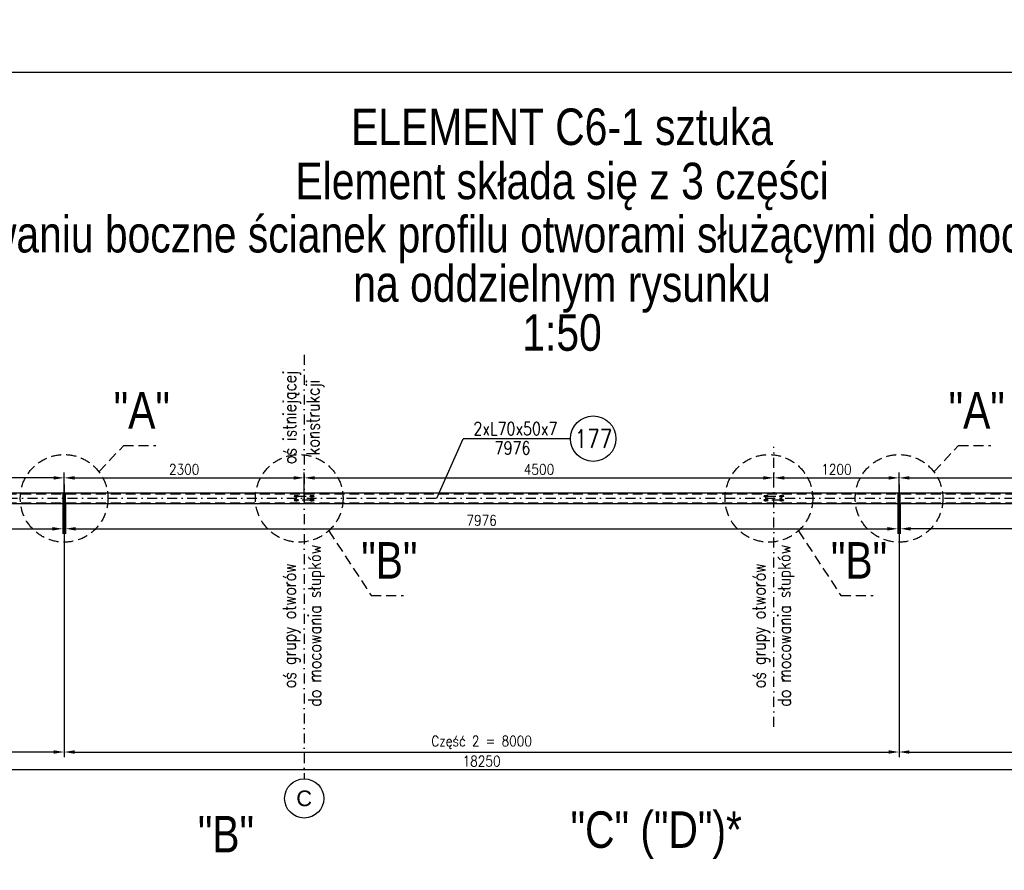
# Model space of a CAD drawing. Header units: millimetres. Extents: x -34919 to 306996, y -293018 to -145733.
# Tile 157 of 256: x 74960 to 76847, y -194748 to -193117. Entities that reach past the tile are written whole.
import ezdxf
from ezdxf.enums import TextEntityAlignment as Align

# ---------------------------------------------------------------- set-up
doc = ezdxf.new("R2010")
doc.units = ezdxf.units.MM
doc.header["$LTSCALE"] = 3
doc.linetypes.add('DASHDOT', pattern=[25.4, 12.7, -6.35, 0, -6.35])
doc.linetypes.add('HIDDEN', pattern=[9.525, 6.35, -3.175])
for name, color, linetype in [('0_18', 4, 'Continuous'), ('K-wypełnienia', 8, 'Continuous'), ('poziome 1', 7, 'Continuous'), ('Prz', 5, 'Continuous'), ('slupki', 7, 'Continuous'), ('stezenia', 4, 'Continuous')]:
    doc.layers.add(name, color=color, linetype=linetype)
doc.layers.add('OPISY', color=2, linetype='Continuous', lineweight=13)
doc.layers.add('SIATKA', color=5, linetype='Continuous', lineweight=18)
doc.styles.add('ARIAL', font='arial.ttf', dxfattribs={"width": 0.7, "height": 300})
doc.styles.add('NOVE3', font='romans.shx', dxfattribs={"width": 0.7})
doc.styles.add('R20', font='romans.shx', dxfattribs={"width": 0.85})
doc.styles.add('R50', font='romans.shx', dxfattribs={"width": 0.85, "height": 50})
doc.styles.add('ROMANS', font='romans.shx')
doc.styles.get("Standard").update_dxf_attribs({"font": 'arial.ttf', "height": 25})
doc.dimstyles.new('Skala 1_10_50', dxfattribs={"dimscale": 10, "dimtxt": 2, "dimasz": 2, "dimexe": 1, "dimexo": 0, "dimtad": 1, "dimdec": 0, "dimlfac": 5, "dimdsep": 46, "dimtxsty": 'R20', "dimcen": 0, "dimclrd": 4, "dimclre": 4, "dimclrt": 3, "dimadec": 0, "dimazin": 0, "dimtfac": 1, "dimtdec": 0, "dimtix": 1, "dimtmove": 0, "dimatfit": 2, "dimfxl": 1, "dimtolj": 1, "dimtzin": 0, "dimarcsym": 0})

# ---------------------------------------------------------------- blocks, each defined once
blk = doc.blocks.new('A$C1702099F')
at = {"color": 6}
for p, q in [((13, 6.5), (-13, 6.5)), ((13, -6.5), (-13, -6.5))]:
    blk.add_line(p, q, dxfattribs=at)
for centre, start, end in [((-13, 0), 90, 270), ((13, 0), 270, 90)]:
    blk.add_arc(centre, 6.5, start, end, dxfattribs=at)
blk = doc.blocks.new('*D1513')
at = {"layer": 'Defpoints', "color": 0, "transparency": 16777216}
for p in [(75045.3, -194008.4), (74020.3, -194024.4), (74020.3, -194521.1)]:
    blk.add_point(p, dxfattribs=at)
at = {"layer": 'stezenia', "color": 4, "lineweight": -2, "transparency": 16777216}
for p, q in [((75045.3, -194008.4), (75045.3, -194531.1)), ((74020.3, -194024.4), (74020.3, -194531.1)), ((75025.3, -194521.1), (74040.3, -194521.1))]:
    blk.add_line(p, q, dxfattribs=at)
at = {"layer": 'stezenia', "color": 4, "transparency": 16777216}
for points in [[(74040.3, -194517.8), (74040.3, -194524.4), (74020.3, -194521.1)], [(75025.3, -194517.8), (75025.3, -194524.4), (75045.3, -194521.1)]]:
    blk.add_solid(points, dxfattribs=at)
at = {"layer": 'stezenia', "color": 3, "transparency": 16777216, "insert": (74532.8, -194502.5), "char_height": 20, "attachment_point": 5, "style": 'R20'}
blk.add_mtext('\\A1;Część 1 = 5125', dxfattribs=at)
blk = doc.blocks.new('*D1514')
at = {"layer": 'Defpoints', "color": 0, "transparency": 16777216}
for p in [(75045.3, -194008.4), (76645.3, -194008.4, 0), (76645.3, -194521.1)]:
    blk.add_point(p, dxfattribs=at)
at = {"layer": 'stezenia', "color": 4, "lineweight": -2, "transparency": 16777216}
for p, q in [((75045.3, -194008.4), (75045.3, -194531.1)), ((76645.3, -194008.4), (76645.3, -194531.1)), ((75065.3, -194521.1), (76625.3, -194521.1))]:
    blk.add_line(p, q, dxfattribs=at)
at = {"layer": 'stezenia', "color": 4, "transparency": 16777216}
for points in [[(75065.3, -194517.8), (75065.3, -194524.4), (75045.3, -194521.1)], [(76625.3, -194517.8), (76625.3, -194524.4), (76645.3, -194521.1)]]:
    blk.add_solid(points, dxfattribs=at)
at = {"layer": 'stezenia', "color": 3, "transparency": 16777216, "insert": (75845.3, -194502.5), "char_height": 20, "attachment_point": 5, "style": 'R20'}
blk.add_mtext('\\A1;Część 2 = 8000', dxfattribs=at)
blk = doc.blocks.new('*D1619')
at = {"layer": 'Defpoints', "color": 0, "transparency": 16777216}
for p in [(76645.3, -194008.4, 0), (77670.3, -194024.4, 0), (77670.3, -194521.1)]:
    blk.add_point(p, dxfattribs=at)
at = {"layer": 'stezenia', "color": 4, "lineweight": -2, "transparency": 16777216}
for p, q in [((76645.3, -194008.4), (76645.3, -194531.1)), ((77670.3, -194024.4), (77670.3, -194531.1)), ((76665.3, -194521.1), (77650.3, -194521.1))]:
    blk.add_line(p, q, dxfattribs=at)
at = {"layer": 'stezenia', "color": 4, "transparency": 16777216}
for points in [[(76665.3, -194517.8), (76665.3, -194524.4), (76645.3, -194521.1)], [(77650.3, -194517.8), (77650.3, -194524.4), (77670.3, -194521.1)]]:
    blk.add_solid(points, dxfattribs=at)
at = {"layer": 'stezenia', "color": 3, "transparency": 16777216, "insert": (77157.8, -194502.5), "char_height": 20, "attachment_point": 5, "style": 'R20'}
blk.add_mtext('\\A1;Część 3 = 5125', dxfattribs=at)
blk = doc.blocks.new('*D1620')
at = {"layer": 'Defpoints', "color": 0, "transparency": 16777216}
for p in [(74605.3, -193995.5), (75045.3, -194008.4), (74605.3, -194015.5, 0)]:
    blk.add_point(p, dxfattribs=at)
at = {"layer": 'stezenia', "color": 4, "lineweight": -2, "transparency": 16777216}
for p, q in [((74605.3, -194015.5), (74605.3, -193985.5)), ((75045.3, -194008.4), (75045.3, -193985.5)), ((75025.3, -193995.5), (74625.3, -193995.5))]:
    blk.add_line(p, q, dxfattribs=at)
at = {"layer": 'stezenia', "color": 4, "transparency": 16777216}
for points in [[(74625.3, -193992.2), (74625.3, -193998.8), (74605.3, -193995.5)], [(75025.3, -193992.2), (75025.3, -193998.8), (75045.3, -193995.5)]]:
    blk.add_solid(points, dxfattribs=at)
at = {"layer": 'stezenia', "color": 3, "transparency": 16777216, "insert": (74825.3, -193979.3), "char_height": 20, "attachment_point": 5, "style": 'R20'}
blk.add_mtext('\\A1;2200', dxfattribs=at)
blk = doc.blocks.new('*D1621')
at = {"layer": 'Defpoints', "color": 0, "transparency": 16777216}
for p in [(75045.3, -194008.4), (75505.3, -193995.5), (75505.3, -194042.2)]:
    blk.add_point(p, dxfattribs=at)
at = {"layer": 'stezenia', "color": 4, "lineweight": -2, "transparency": 16777216}
for p, q in [((75045.3, -194008.4), (75045.3, -193985.5)), ((75505.3, -194042.2), (75505.3, -193985.5)), ((75065.3, -193995.5), (75485.3, -193995.5))]:
    blk.add_line(p, q, dxfattribs=at)
at = {"layer": 'stezenia', "color": 4, "transparency": 16777216}
for points in [[(75065.3, -193992.2), (75065.3, -193998.8), (75045.3, -193995.5)], [(75485.3, -193992.2), (75485.3, -193998.8), (75505.3, -193995.5)]]:
    blk.add_solid(points, dxfattribs=at)
at = {"layer": 'stezenia', "color": 3, "transparency": 16777216, "insert": (75275.3, -193979.3), "char_height": 20, "attachment_point": 5, "style": 'R20'}
blk.add_mtext('\\A1;2300', dxfattribs=at)
blk = doc.blocks.new('*D1622')
at = {"layer": 'Defpoints', "color": 0, "transparency": 16777216}
for p in [(76405.3, -193995.5), (76405.3, -193999.9, 0), (75505.3, -194042.2)]:
    blk.add_point(p, dxfattribs=at)
at = {"layer": 'stezenia', "color": 4, "lineweight": -2, "transparency": 16777216}
for p, q in [((75505.3, -194042.2), (75505.3, -193985.5)), ((76405.3, -193999.9), (76405.3, -193985.5)), ((75525.3, -193995.5), (76385.3, -193995.5))]:
    blk.add_line(p, q, dxfattribs=at)
at = {"layer": 'stezenia', "color": 4, "transparency": 16777216}
for points in [[(75525.3, -193992.2), (75525.3, -193998.8), (75505.3, -193995.5)], [(76385.3, -193992.2), (76385.3, -193998.8), (76405.3, -193995.5)]]:
    blk.add_solid(points, dxfattribs=at)
at = {"layer": 'stezenia', "color": 3, "transparency": 16777216, "insert": (75955.3, -193979.3), "char_height": 20, "attachment_point": 5, "style": 'R20'}
blk.add_mtext('\\A1;4500', dxfattribs=at)
blk = doc.blocks.new('*D1623')
at = {"layer": 'Defpoints', "color": 0, "transparency": 16777216}
for p in [(76405.3, -193999.9, 0), (76645.3, -193995.5), (76645.3, -194008.4)]:
    blk.add_point(p, dxfattribs=at)
at = {"layer": 'stezenia', "color": 4, "lineweight": -2, "transparency": 16777216}
for p, q in [((76405.3, -193999.9), (76405.3, -193985.5)), ((76645.3, -194008.4), (76645.3, -193985.5)), ((76425.3, -193995.5), (76625.3, -193995.5))]:
    blk.add_line(p, q, dxfattribs=at)
at = {"layer": 'stezenia', "color": 4, "transparency": 16777216}
for points in [[(76425.3, -193992.2), (76425.3, -193998.8), (76405.3, -193995.5)], [(76625.3, -193992.2), (76625.3, -193998.8), (76645.3, -193995.5)]]:
    blk.add_solid(points, dxfattribs=at)
at = {"layer": 'stezenia', "color": 3, "transparency": 16777216, "insert": (76525.3, -193979.3), "char_height": 20, "attachment_point": 5, "style": 'R20'}
blk.add_mtext('\\A1;1200', dxfattribs=at)
blk = doc.blocks.new('*D1624')
at = {"layer": 'Defpoints', "color": 0, "transparency": 16777216}
for p in [(76645.3, -194008.4), (77305.3, -193995.5), (77305.3, -194042.5)]:
    blk.add_point(p, dxfattribs=at)
at = {"layer": 'stezenia', "color": 4, "lineweight": -2, "transparency": 16777216}
for p, q in [((76645.3, -194008.4), (76645.3, -193985.5)), ((77305.3, -194042.5), (77305.3, -193985.5)), ((76665.3, -193995.5), (77285.3, -193995.5))]:
    blk.add_line(p, q, dxfattribs=at)
at = {"layer": 'stezenia', "color": 4, "transparency": 16777216}
for points in [[(76665.3, -193992.2), (76665.3, -193998.8), (76645.3, -193995.5)], [(77285.3, -193992.2), (77285.3, -193998.8), (77305.3, -193995.5)]]:
    blk.add_solid(points, dxfattribs=at)
at = {"layer": 'stezenia', "color": 3, "transparency": 16777216, "insert": (76975.3, -193979.3), "char_height": 20, "attachment_point": 5, "style": 'R20'}
blk.add_mtext('\\A1;3300', dxfattribs=at)
blk = doc.blocks.new('*D1625')
at = {"layer": 'Defpoints', "color": 0, "transparency": 16777216}
for p in [(74020.3, -194044.4, 0), (75042.9, -194044.4, 0), (75042.9, -194093.1)]:
    blk.add_point(p, dxfattribs=at)
at = {"layer": 'stezenia', "color": 4, "lineweight": -2, "transparency": 16777216}
for p, q in [((74020.3, -194044.4), (74020.3, -194103.1)), ((75042.9, -194044.4), (75042.9, -194103.1)), ((74040.3, -194093.1), (75022.9, -194093.1))]:
    blk.add_line(p, q, dxfattribs=at)
at = {"layer": 'stezenia', "color": 4, "transparency": 16777216}
for points in [[(74040.3, -194089.8), (74040.3, -194096.5), (74020.3, -194093.1)], [(75022.9, -194089.8), (75022.9, -194096.5), (75042.9, -194093.1)]]:
    blk.add_solid(points, dxfattribs=at)
at = {"layer": 'stezenia', "color": 3, "transparency": 16777216, "insert": (74531.6, -194076.9), "char_height": 20, "attachment_point": 5, "style": 'R20'}
blk.add_mtext('\\A1;5113', dxfattribs=at)
blk = doc.blocks.new('*D1626')
at = {"layer": 'Defpoints', "color": 0, "transparency": 16777216}
for p in [(75047.7, -194044.4, 0), (76642.9, -194044.4, 0), (76642.9, -194093.1)]:
    blk.add_point(p, dxfattribs=at)
at = {"layer": 'stezenia', "color": 4, "lineweight": -2, "transparency": 16777216}
for p, q in [((75047.7, -194044.4), (75047.7, -194103.1)), ((76642.9, -194044.4), (76642.9, -194103.1)), ((75067.7, -194093.1), (76622.9, -194093.1))]:
    blk.add_line(p, q, dxfattribs=at)
at = {"layer": 'stezenia', "color": 4, "transparency": 16777216}
for points in [[(75067.7, -194089.8), (75067.7, -194096.5), (75047.7, -194093.1)], [(76622.9, -194089.8), (76622.9, -194096.5), (76642.9, -194093.1)]]:
    blk.add_solid(points, dxfattribs=at)
at = {"layer": 'stezenia', "color": 3, "transparency": 16777216, "insert": (75845.3, -194076.9), "char_height": 20, "attachment_point": 5, "style": 'R20'}
blk.add_mtext('\\A1;7976', dxfattribs=at)
blk = doc.blocks.new('*D1627')
at = {"layer": 'Defpoints', "color": 0, "transparency": 16777216}
for p in [(76647.7, -194044.4, 0), (77670.3, -194044.4), (76647.7, -194093.1)]:
    blk.add_point(p, dxfattribs=at)
at = {"layer": 'stezenia', "color": 4, "lineweight": -2, "transparency": 16777216}
for p, q in [((76647.7, -194044.4), (76647.7, -194103.1)), ((77670.3, -194044.4), (77670.3, -194103.1)), ((77650.3, -194093.1), (76667.7, -194093.1))]:
    blk.add_line(p, q, dxfattribs=at)
at = {"layer": 'stezenia', "color": 4, "transparency": 16777216}
for points in [[(76667.7, -194089.8), (76667.7, -194096.5), (76647.7, -194093.1)], [(77650.3, -194089.8), (77650.3, -194096.5), (77670.3, -194093.1)]]:
    blk.add_solid(points, dxfattribs=at)
at = {"layer": 'stezenia', "color": 3, "transparency": 16777216, "insert": (77159, -194076.9), "char_height": 20, "attachment_point": 5, "style": 'R20'}
blk.add_mtext('\\A1;5113', dxfattribs=at)
blk = doc.blocks.new('*D1532')
at = {"layer": 'Defpoints', "color": 0, "transparency": 16777216}
for p in [(74020.3, -194428.2), (77670.3, -194428.2), (77670.3, -194554.9)]:
    blk.add_point(p, dxfattribs=at)
at = {"layer": 'stezenia', "color": 4, "lineweight": -2, "transparency": 16777216}
for p, q in [((74020.3, -194428.2), (74020.3, -194564.9)), ((77670.3, -194428.2), (77670.3, -194564.9)), ((74040.3, -194554.9), (77650.3, -194554.9))]:
    blk.add_line(p, q, dxfattribs=at)
at = {"layer": 'stezenia', "color": 4, "transparency": 16777216}
for points in [[(74040.3, -194551.6), (74040.3, -194558.3), (74020.3, -194554.9)], [(77650.3, -194551.6), (77650.3, -194558.3), (77670.3, -194554.9)]]:
    blk.add_solid(points, dxfattribs=at)
at = {"layer": 'stezenia', "color": 3, "transparency": 16777216, "insert": (75845.3, -194538.7), "char_height": 20, "attachment_point": 5, "style": 'R20'}
blk.add_mtext('\\A1;18250', dxfattribs=at)

msp = doc.modelspace()

# ---------------------------------------------------------------- linework, layer by layer
at = {"color": 4}
msp.add_line((76015.634, -193920.354, 0), (75810.264, -193920.354, 0), dxfattribs=at)
at = {"color": 5}
for p, q in [((75045.303, -194061.288, 0), (75045.303, -194008.364, 0)), ((76645.303, -194061.288, 0), (76645.303, -194008.364, 0))]:
    msp.add_line(p, q, dxfattribs=at)
for p, q in [((75488.264, -194030.441, 0), (75492.341, -194030.441, 0)), ((75488.264, -194038.441, 0), (75492.341, -194038.441, 0)), ((75490.303, -194040.479, 0), (75490.303, -194036.402, 0)), ((75522.341, -194030.441, 0), (75518.264, -194030.441, 0)), ((75522.341, -194038.441, 0), (75518.264, -194038.441, 0)), ((75520.303, -194040.479, 0), (75520.303, -194036.402, 0)), ((76388.264, -194030.441, 0), (76392.341, -194030.441, 0)), ((76388.264, -194038.441, 0), (76392.341, -194038.441, 0)), ((76390.303, -194040.479, 0), (76390.303, -194036.402, 0)), ((76422.341, -194030.441, 0), (76418.264, -194030.441, 0)), ((76422.341, -194038.441, 0), (76418.264, -194038.441, 0)), ((76420.303, -194040.479, 0), (76420.303, -194036.402, 0))]:
    msp.add_line(p, q)
for centre, radius in [((75490.303, -194030.441, 0), 1.3), ((75490.303, -194038.441, 0), 1.3), ((75520.303, -194030.441, 0), 1.3), ((75520.303, -194038.441, 0), 1.3), ((76390.303, -194030.441, 0), 1.3), ((76390.303, -194038.441, 0), 1.3), ((76420.303, -194030.441, 0), 1.3), ((76420.303, -194038.441, 0), 1.3), ((75505.303, -194610.121, 0), 37.5)]:
    msp.add_circle(centre, radius)
at = {"layer": '0_18'}
msp.add_line((75759.443, -194034.53, 0), (75810.264, -193920.354, 0), dxfattribs=at)
at = {"layer": 'K-wypełnienia', "color": 1, "linetype": 'Continuous'}
msp.add_circle((76059.2, -193920.354, 0), 43.566, dxfattribs=at)
at = {"layer": 'poziome 1', "color": 3, "linetype": 'HIDDEN'}
for p, q in [((75111.989, -193983.718, 0), (75159.431, -193933.415, 0)), ((75159.431, -193933.415, 0), (75221.089, -193933.415, 0)), ((76711.989, -193983.718, 0), (76759.431, -193933.415, 0)), ((76759.431, -193933.415, 0), (76821.089, -193933.415, 0)), ((75552.465, -194096.857, 0), (75633.81, -194221.229, 0)), ((76452.525, -194096.857, 0), (76533.871, -194221.229, 0)), ((75633.81, -194221.229, 0), (75695.468, -194221.229, 0)), ((76533.871, -194221.229, 0), (76595.528, -194221.229, 0))]:
    msp.add_line(p, q, dxfattribs=at)
at = {"layer": 'poziome 1', "color": 3}
for p, q in [((74020.303, -194024.441, 0), (77670.303, -194024.441, 0)), ((74020.303, -194044.441, 0), (77670.303, -194044.441, 0))]:
    msp.add_line(p, q, dxfattribs=at)
at = {"layer": 'poziome 1', "linetype": 'HIDDEN'}
for p, q in [((74020.303, -194025.841, 0), (77670.303, -194025.841, 0)), ((74020.303, -194043.041, 0), (77670.303, -194043.041, 0))]:
    msp.add_line(p, q, dxfattribs=at)
at = {"layer": 'poziome 1', "color": 3, "linetype": 'HIDDEN'}
for centre in [(75045.303, -194034.826, 0), (75495.797, -194034.826, 0), (76395.858, -194034.826, 0), (76645.303, -194034.826, 0)]:
    msp.add_circle(centre, 84.018, dxfattribs=at)
at = {"layer": 'Prz', "elevation": 0}
msp.add_lwpolyline([(77987.395, -196117.464), (73887.395, -196117.464), (73887.395, -193217.464), (77987.395, -193217.464)], close=True, dxfattribs=at)
at = {"layer": 'SIATKA', "color": 6, "elevation": 0}
for points in [[(75042.903, -194044.441), (75045.303, -194044.441), (75045.303, -194024.441), (75042.903, -194024.441)], [(75047.703, -194044.441), (75045.303, -194044.441), (75045.303, -194024.441), (75047.703, -194024.441)], [(76642.903, -194044.441), (76645.303, -194044.441), (76645.303, -194024.441), (76642.903, -194024.441)], [(76647.703, -194044.441), (76645.303, -194044.441), (76645.303, -194024.441), (76647.703, -194024.441)]]:
    msp.add_lwpolyline(points, close=True, dxfattribs=at)
at = {"layer": 'slupki', "color": 4, "linetype": 'DASHDOT', "ltscale": 0.5}
for p, q in [((75505.303, -193759.604, 0), (75505.303, -194572.621, 0)), ((76405.303, -194472.621, 0), (76405.303, -193935.741, 0)), ((74020.303, -194034.441, 0), (77670.303, -194034.441, 0))]:
    msp.add_line(p, q, dxfattribs=at)
at = {"layer": 'slupki', "color": 4, "linetype": 'DASHDOT', "ltscale": 0.5, "elevation": 0}
for points in [[(75490.303, -194030.441), (75520.303, -194030.441), (75520.303, -194038.441), (75490.303, -194038.441)], [(76390.303, -194030.441), (76420.303, -194030.441), (76420.303, -194038.441), (76390.303, -194038.441)]]:
    msp.add_lwpolyline(points, close=True, dxfattribs=at)

# ---------------------------------------------------------------- block references
at = {"layer": 'SIATKA', "color": 3, "xscale": 0.2, "yscale": 0.2, "zscale": 0.2}
for p in [(75490.303, -194030.441, 0), (75490.303, -194038.441, 0), (75520.303, -194030.441, 0), (75520.303, -194038.441, 0), (76390.303, -194030.441, 0), (76390.303, -194038.441, 0), (76420.303, -194030.441, 0), (76420.303, -194038.441, 0)]:
    msp.add_blockref('A$C1702099F', p, dxfattribs=at)

# ---------------------------------------------------------------- texts
at = {"color": 20, "insert": (33837.901, -182331.101), "char_height": 300, "width": 16331.01415, "attachment_point": 1, "style": 'NOVE3'}
msp.add_mtext('{\\C1;Wytyczne montażowe\\P\\H0.83333x;\\C3;Podczas montażu należy bezwzględnie przestrzegać dopuszczalnych tolerancji z uwagi na ścisłe dopasowanie elementów amortyzujących ugięcia dźwigarów przekrycia auli.\\P\\H1.2x;\\C1;\\PZabezpieczenia antykorozyjne.\\C256;\\P\\H0.83333x;\\C3;Wszystkie elementy stalowe konstrukcji należy poddać ocynkowaniu ogniowemu.\\PKonstrukcje przeznaczone do cynkowania ogniowego powinny odpowiadać następującym warunkom:\\P\\pl900;^I1. Spoiny powinny być wykonane metodą półautomatyczną w osłonie gazów ochronnych. Nie zaleca się spawania elektrodą otuloną, ze względu na złą jakość powłoki cynkowej na spoinach.\\P^I2. Powierzchnia konstrukcji powinna być wolna od: zawalcowań, zgorzelin, odprysków po spawaniu, ostrych krawędzi, zanieczyszczeń farbami, olejami, emulsjami oraz innymi materiałami stosowanymi przy trasowaniu, znakowaniu, spawaniu, wierceniu itp. W przypadku spawania elektrodą należy dokładnie usunąć otulinę spawalniczą w celu zminimalizowania wad powłoki. Po ocynkowaniu uwydatnią się wady jakości powierzchni stali np. zawalcowania, rysy traserskie, zeszlifowania, pory, odpryski spawalnicze, wadliwe spoiny.\\P^I3. Elementy konstrukcyjne powinny posiadać odpowiednie otwory technologiczne do odpowietrzenia, swobodnego przepływu cynku zewnątrz i wewnątrz elementu oraz do podwieszenia (mogą być przyspawane uchwyty z blachy z otworami).\\P^I4. W przypadku powierzchni spawanych na zakładkę, spoina powinna być szczelna ze wszystkich stron (spawana na około), a nakładki szczelnie przylegać do konstrukcji. Przekroje skrzynkowe oraz powierzchnie nakładające się mogą powodować uszkodzenie konstrukcji - pękanie spoin.\\P^I5. Każdy element konstrukcyjny powinien składać się z jednego gatunku stali.\\P^I6. Konstrukcje nie powinny posiadać małych szczelin lub wnęk. Spoiny powinny być szczelne i zamknięte wokół elementu, ponieważ w przeciwnym przypadku mogą po cynkowaniu wylewać się z nich resztki topnika i kwasu pogarszając jakość powłoki (tzw. "krwawe wycieki").\\P^I7. Naddatek wymiarowy dla otworów pod śruby powinien wynosić 1 - 2 mm.\\PTermiczne oddziaływanie kąpieli cynkowej uwalnia w elementach naprężenia wewnętrzne, co może powodować odkształcenia. Szczególnie uwidacznia się to w elementach spawanych. Dotyczy to także dwuteowników spawanych, których odkształcenia po cynkowaniu mogą przekroczyć dopuszczalne normy, oraz nie usztywnionych arkuszy blach i otwartych kształtowników giętych.\\P\\C256;\\P\\pl0;\\H1.2x;\\C1;Malowanie konstrukcji.\\P\\H0.83333x;\\C3;Wszystkie elementy stalowe konstrukcji należy pomalować proszkowo na kolor RAL 9011}', dxfattribs=at)
at = {"insert": (75505.303, -194610.121, 0), "char_height": 30, "attachment_point": 5}
msp.add_mtext('\\A1;C', dxfattribs=at)
at = {"layer": 'K-wypełnienia', "color": 1, "linetype": 'Continuous', "style": 'ARIAL', "width": 0.8}
for s, p in [('ELEMENT C6-1 sztuka', (75999.476, -193320.966, 0)), ('Element składa się z 3 części', (75999.476, -193434.359, 0)), ('Otworowaniu boczne ścianek profilu otworami służącymi do mocowania siatek', (75999.476, -193536.444, 0)), ('na oddzielnym rysunku', (75999.476, -193631.553, 0)), ('1:50', (75999.476, -193716.786, 0)), ('"A"', (75194.147, -193865.871, 0)), ('"A"', (76794.147, -193865.871, 0)), ('"B"', (75668.526, -194153.685, 0)), ('"B"', (76568.587, -194153.685, 0)), ('"B"', (75355.357, -194678.572, 0)), ('"C" ("D")*', (76179.974, -194678.572, 0))]:
    msp.add_text(s, height=70, dxfattribs=at).set_placement(p, align=Align.MIDDLE)
at = {"layer": 'OPISY', "style": 'R50', "width": 0.8}
for s, p in [('oś istniejącej', (75480.904, -193879.481, 0)), ('konstrukcji', (75525.588, -193879.481, 0)), ('do mocowania słupków', (75528.506, -194278.726, 0)), ('do mocowania słupków', (76428.506, -194278.726, 0)), ('oś grupy otworów', (75480.904, -194278.726, 0)), ('oś grupy otworów', (76380.904, -194278.726, 0))]:
    msp.add_text(s, height=25, rotation=90, dxfattribs=at).set_placement(p, align=Align.MIDDLE)
for s, p in [('2xL70x50x7', (75910.159, -193901.006, 0)), ('7976', (75904.578, -193938.267, 0))]:
    msp.add_text(s, height=25, dxfattribs=at).set_placement(p, align=Align.MIDDLE)
at = {"layer": 'OPISY', "color": 2, "style": 'ROMANS', "width": 0.8}
msp.add_text('177', height=35, dxfattribs=at).set_placement((76059.711, -193920.363, 0), align=Align.MIDDLE)

# ---------------------------------------------------------------- dimensions: what is measured, and where the dimension line sits
at = {"layer": 'stezenia', "color": 3}
for base, p1, p2, picture, middle in [((74605.303, -193995.511, 0), (75045.303, -194008.364, 0), (74605.303, -194015.539, 0), '*D1620', (74825.303, -193979.261, 0)), ((75042.903, -194093.134, 0), (74020.303, -194044.441, 0), (75042.903, -194044.441, 0), '*D1625', (74531.603, -194076.884, 0)), ((76642.903, -194093.134, 0), (75047.703, -194044.441, 0), (76642.903, -194044.441, 0), '*D1626', (75845.303, -194076.884, 0)), ((76647.703, -194093.134, 0), (77670.303, -194044.441, 0), (76647.703, -194044.441, 0), '*D1627', (77159.003, -194076.884, 0))]:
    dim = msp.add_linear_dim(base=base, p1=p1, p2=p2, dimstyle='Skala 1_10_50', dxfattribs=at)
    dim.commit()
    dim.dimension.update_dxf_attribs({"geometry": picture, "text_midpoint": middle})
for base, p1, p2, picture, middle in [((75505.303, -193995.511, 0), (75045.303, -194008.364, 0), (75505.303, -194042.216, 0), '*D1621', (75275.303, -193979.261, 0)), ((76405.303, -193995.511, 0), (75505.303, -194042.216, 0), (76405.303, -193999.866, 0), '*D1622', (75955.303, -193979.261, 0)), ((76645.303, -193995.511, 0), (76405.303, -193999.866, 0), (76645.303, -194008.364, 0), '*D1623', (76525.303, -193979.261, 0)), ((77305.303, -193995.511, 0), (76645.303, -194008.364, 0), (77305.303, -194042.527, 0), '*D1624', (76975.303, -193979.261, 0)), ((77670.303, -194554.943, 0), (74020.303, -194428.218, 0), (77670.303, -194428.218, 0), '*D1532', (75845.303, -194538.693, 0))]:
    dim = msp.add_linear_dim(base=base, p1=p1, p2=p2, dimstyle='Skala 1_10_50', override={"dimtmove": 1}, dxfattribs=at)
    dim.commit()
    dim.dimension.update_dxf_attribs({"geometry": picture, "text_midpoint": middle})
dim = msp.add_linear_dim(base=(74020.303, -194521.096, 0), p1=(75045.303, -194008.364, 0), p2=(74020.303, -194024.441, 0), text='Część 1 = <>', dimstyle='Skala 1_10_50', dxfattribs=at)
dim.commit()
dim.dimension.update_dxf_attribs({"geometry": '*D1513', "text_midpoint": (74532.803, -194502.465, 0)})
for base, p1, p2, text, picture, middle in [((76645.303, -194521.096, 0), (75045.303, -194008.364, 0), (76645.303, -194008.364, 0), 'Część 2 = <>', '*D1514', (75845.303, -194502.465, 0)), ((77670.303, -194521.096, 0), (76645.303, -194008.364, 0), (77670.303, -194024.441, 0), 'Część 3 = <>', '*D1619', (77157.803, -194502.465, 0))]:
    dim = msp.add_linear_dim(base=base, p1=p1, p2=p2, text=text, dimstyle='Skala 1_10_50', override={"dimtmove": 1}, dxfattribs=at)
    dim.commit()
    dim.dimension.update_dxf_attribs({"geometry": picture, "text_midpoint": middle})

doc.saveas('drawing.dxf')
